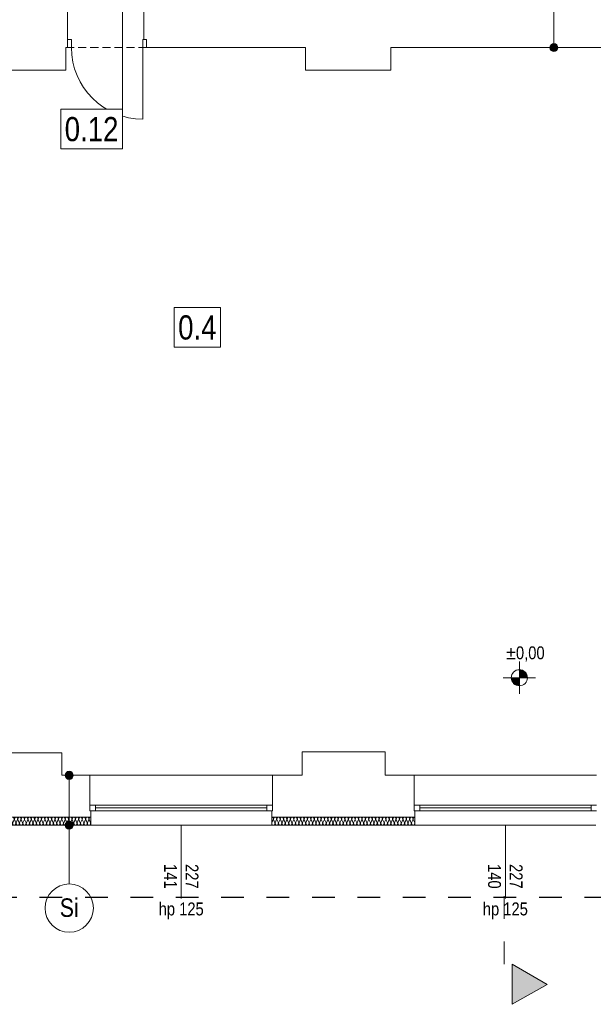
# Model space of a CAD drawing. Extents: x -635870 to -372006, y -44437 to 104716.
# Tile 203 of 221: x -482863 to -475731, y 26140 to 38371. Entities that reach past the tile are written whole.
import ezdxf

# ---------------------------------------------------------------- set-up
doc = ezdxf.new("R2010")
doc.units = 0
doc.header["$MEASUREMENT"] = 0
doc.linetypes.add('Dashed', pattern=[564.444447, 282.222223, -282.222223])
doc.linetypes.add('Krawędzie ukryte', pattern=[150, 100, -50])
for name, color, linetype in [('Arch opisy', 252, 'Continuous'), ('Inwent Izolacje', 252, 'Continuous'), ('INWENT RURY SPUSTOWE', 252, 'Continuous'), ('INWENT RZĘDNE', 252, 'Continuous')]:
    doc.layers.add(name, color=color, linetype=linetype)
for name, color, linetype, lineweight in [('Arch opisy_Nr_Pióra__1', 252, 'Continuous', 25), ('Arch opisy_Nr_Pióra__21', 252, 'Continuous', 9), ('Inwent Izolacje_Nr_Pióra__2', 252, 'Continuous', 13), ('INWENT OPISY_Nr_Pióra__21', 252, 'Continuous', 9), ('INWENT OPISY_Nr_Pióra__41', 252, 'Continuous', 15), ('INWENT RURY SPUSTOWE_Nr_Pióra__21', 252, 'Continuous', 9), ('INWENT RZĘDNE_Nr_Pióra__21', 252, 'Continuous', 9), ('INWENT. DRZWI_Nr_Pióra__5', 252, 'Continuous', 13), ('INWENT. OKNA_Nr_Pióra__21', 252, 'Continuous', 9), ('INWENT. OKNA_Nr_Pióra__5', 252, 'Continuous', 13), ('INWENT.ŚCIANY_Nr_Pióra__1', 252, 'Continuous', 25), ('INWENT.ŚCIANY_Nr_Pióra__20', 252, 'Continuous', 60), ('INWENT.ŚCIANY_Nr_Pióra__21', 252, 'Continuous', 9), ('INWENT.ŚCIANY_Nr_Pióra__3', 252, 'Continuous', 13), ('Istniejące stropy_Nr_Pióra__5', 252, 'Continuous', 13)]:
    doc.layers.add(name, color=color, linetype=linetype, lineweight=lineweight)
doc.styles.add('GENERATED_STYLE_1', font='ARIALN.TTF')
doc.styles.add('GENERATED_STYLE_3', font='ARIALN.TTF')
doc.styles.add('GENERATED_STYLE_5', font='ARIALN.TTF')

# ---------------------------------------------------------------- blocks, each defined once
blk = doc.blocks.new('Izolacja cieplna 14_156', base_point=(-477950, 28465))
at = {"layer": 'Inwent Izolacje_Nr_Pióra__2', "linetype": 'Continuous'}
for p, q in [((-479711, 28435), (-479728, 28394)), ((-479690, 28394), (-479707, 28435)), ((-479668, 28435), (-479686, 28394)), ((-479647, 28394), (-479665, 28435)), ((-479626, 28435), (-479644, 28394)), ((-479605, 28394), (-479622, 28435)), ((-479584, 28435), (-479601, 28394)), ((-479562, 28394), (-479580, 28435)), ((-479541, 28435), (-479559, 28394)), ((-479520, 28394), (-479538, 28435)), ((-479499, 28435), (-479517, 28394)), ((-479478, 28394), (-479495, 28435)), ((-479456, 28435), (-479474, 28394)), ((-479435, 28394), (-479453, 28435)), ((-479414, 28435), (-479432, 28394)), ((-479393, 28394), (-479411, 28435)), ((-479372, 28435), (-479389, 28394)), ((-479351, 28394), (-479368, 28435)), ((-479329, 28435), (-479347, 28394)), ((-479308, 28394), (-479326, 28435)), ((-479287, 28435), (-479305, 28394)), ((-479266, 28394), (-479283, 28435)), ((-479245, 28435), (-479262, 28394)), ((-479223, 28394), (-479241, 28435)), ((-479202, 28435), (-479220, 28394)), ((-479181, 28394), (-479199, 28435)), ((-479160, 28435), (-479177, 28394)), ((-479139, 28394), (-479156, 28435)), ((-479117, 28435), (-479135, 28394)), ((-479096, 28394), (-479114, 28435)), ((-479075, 28435), (-479093, 28394)), ((-479054, 28394), (-479072, 28435)), ((-479033, 28435), (-479050, 28394)), ((-479011, 28394), (-479029, 28435)), ((-478990, 28435), (-479008, 28394)), ((-478969, 28394), (-478987, 28435)), ((-478948, 28435), (-478966, 28394)), ((-478927, 28394), (-478944, 28435)), ((-478906, 28435), (-478923, 28394)), ((-478884, 28394), (-478902, 28435)), ((-478863, 28435), (-478881, 28394)), ((-478842, 28394), (-478860, 28435)), ((-478821, 28435), (-478838, 28394)), ((-478800, 28394), (-478817, 28435)), ((-478778, 28435), (-478796, 28394)), ((-478757, 28394), (-478775, 28435)), ((-478736, 28435), (-478754, 28394)), ((-478715, 28394), (-478732, 28435)), ((-478694, 28435), (-478711, 28394)), ((-478672, 28394), (-478690, 28435)), ((-478651, 28435), (-478669, 28394)), ((-478630, 28394), (-478648, 28435)), ((-478609, 28435), (-478627, 28394)), ((-478588, 28394), (-478605, 28435)), ((-478566, 28435), (-478584, 28394)), ((-478545, 28394), (-478563, 28435)), ((-478524, 28435), (-478542, 28394)), ((-478503, 28394), (-478521, 28435)), ((-478482, 28435), (-478499, 28394)), ((-478461, 28394), (-478478, 28435)), ((-478439, 28435), (-478457, 28394)), ((-478418, 28394), (-478436, 28435)), ((-478397, 28435), (-478415, 28394)), ((-478376, 28394), (-478393, 28435)), ((-478355, 28435), (-478372, 28394)), ((-478333, 28394), (-478351, 28435)), ((-478312, 28435), (-478330, 28394)), ((-478291, 28394), (-478309, 28435)), ((-478270, 28435), (-478287, 28394)), ((-478249, 28394), (-478266, 28435)), ((-478227, 28435), (-478245, 28394)), ((-478206, 28394), (-478224, 28435)), ((-478185, 28435), (-478203, 28394)), ((-478164, 28394), (-478182, 28435)), ((-478143, 28435), (-478160, 28394)), ((-478121, 28394), (-478139, 28435)), ((-478100, 28435), (-478118, 28394)), ((-478079, 28394), (-478097, 28435)), ((-478058, 28435), (-478076, 28394)), ((-478037, 28394), (-478054, 28435)), ((-478016, 28435), (-478033, 28394)), ((-477994, 28394), (-478012, 28435)), ((-477973, 28435), (-477991, 28394)), ((-477952, 28394), (-477970, 28435))]:
    blk.add_line(p, q, dxfattribs=at)
for centre, start_param, end_param in [((-479709, 28386), 4.299595, 8.266775), ((-479730, 28443), 1.158004, 3.141593), ((-479688, 28443), 1.158004, 5.125183), ((-479667, 28386), 4.299595, 8.266775), ((-479645, 28443), 1.158004, 5.125183), ((-479624, 28386), 4.299595, 8.266775), ((-479603, 28443), 1.158004, 5.125183), ((-479582, 28386), 4.299595, 8.266775), ((-479561, 28443), 1.158004, 5.125183), ((-479539, 28386), 4.299595, 8.266775), ((-479518, 28443), 1.158004, 5.125183), ((-479497, 28386), 4.299595, 8.266775), ((-479476, 28443), 1.158004, 5.125183), ((-479455, 28386), 4.299595, 8.266775), ((-479434, 28443), 1.158004, 5.125183), ((-479412, 28386), 4.299595, 8.266775), ((-479391, 28443), 1.158004, 5.125183), ((-479370, 28386), 4.299595, 8.266775), ((-479349, 28443), 1.158004, 5.125183), ((-479328, 28386), 4.299595, 8.266775), ((-479306, 28443), 1.158004, 5.125183), ((-479285, 28386), 4.299595, 8.266775), ((-479264, 28443), 1.158004, 5.125183), ((-479243, 28386), 4.299595, 8.266775), ((-479222, 28443), 1.158004, 5.125183), ((-479200, 28386), 4.299595, 8.266775), ((-479179, 28443), 1.158004, 5.125183), ((-479158, 28386), 4.299595, 8.266775), ((-479137, 28443), 1.158004, 5.125183), ((-479116, 28386), 4.299595, 8.266775), ((-479094, 28443), 1.158004, 5.125183), ((-479073, 28386), 4.299595, 8.266775), ((-479052, 28443), 1.158004, 5.125183), ((-479031, 28386), 4.299595, 8.266775), ((-479010, 28443), 1.158004, 5.125183), ((-478989, 28386), 4.299595, 8.266775), ((-478967, 28443), 1.158004, 5.125183), ((-478946, 28386), 4.299595, 8.266775), ((-478925, 28443), 1.158004, 5.125183), ((-478904, 28386), 4.299595, 8.266775), ((-478883, 28443), 1.158004, 5.125183), ((-478861, 28386), 4.299595, 8.266775), ((-478840, 28443), 1.158004, 5.125183), ((-478819, 28386), 4.299595, 8.266775), ((-478798, 28443), 1.158004, 5.125183), ((-478777, 28386), 4.299595, 8.266775), ((-478755, 28443), 1.158004, 5.125183), ((-478734, 28386), 4.299595, 8.266775), ((-478713, 28443), 1.158004, 5.125183), ((-478692, 28386), 4.299595, 8.266775), ((-478671, 28443), 1.158004, 5.125183), ((-478649, 28386), 4.299595, 8.266775), ((-478628, 28443), 1.158004, 5.125183), ((-478607, 28386), 4.299595, 8.266775), ((-478586, 28443), 1.158004, 5.125183), ((-478565, 28386), 4.299595, 8.266775), ((-478544, 28443), 1.158004, 5.125183), ((-478522, 28386), 4.299595, 8.266775), ((-478501, 28443), 1.158004, 5.125183), ((-478480, 28386), 4.299595, 8.266775), ((-478459, 28443), 1.158004, 5.125183), ((-478438, 28386), 4.299595, 8.266775), ((-478416, 28443), 1.158004, 5.125183), ((-478395, 28386), 4.299595, 8.266775), ((-478374, 28443), 1.158004, 5.125183), ((-478353, 28386), 4.299595, 8.266775), ((-478332, 28443), 1.158004, 5.125183), ((-478310, 28386), 4.299595, 8.266775), ((-478289, 28443), 1.158004, 5.125183), ((-478268, 28386), 4.299595, 8.266775), ((-478247, 28443), 1.158004, 5.125183), ((-478226, 28386), 4.299595, 8.266775), ((-478204, 28443), 1.158004, 5.125183), ((-478183, 28386), 4.299595, 8.266775), ((-478162, 28443), 1.158004, 5.125183), ((-478141, 28386), 4.299595, 8.266775), ((-478120, 28443), 1.158004, 5.125183), ((-478099, 28386), 4.299595, 8.266775), ((-478077, 28443), 1.158004, 5.125183), ((-478056, 28386), 4.299595, 8.266775), ((-478035, 28443), 1.158004, 5.125183), ((-478014, 28386), 4.299595, 8.266775), ((-477993, 28443), 1.158004, 5.125183), ((-477971, 28386), 4.299595, 8.266775), ((-477950, 28443), 3.141593, 5.125182)]:
    blk.add_ellipse(centre, major_axis=(0, -21.3), ratio=0.996364, start_param=start_param, end_param=end_param, dxfattribs=at)
blk = doc.blocks.new('Izolacja cieplna 14_157', base_point=(-481980, 28465))
at = {"layer": 'Inwent Izolacje_Nr_Pióra__2', "linetype": 'Continuous'}
for p, q in [((-483691, 28435), (-483708, 28394)), ((-483670, 28394), (-483687, 28435)), ((-483649, 28435), (-483666, 28394)), ((-483628, 28394), (-483645, 28435)), ((-483606, 28435), (-483624, 28394)), ((-483585, 28394), (-483603, 28435)), ((-483564, 28435), (-483582, 28394)), ((-483543, 28394), (-483561, 28435)), ((-483522, 28435), (-483540, 28394)), ((-483501, 28394), (-483519, 28435)), ((-483480, 28435), (-483497, 28394)), ((-483459, 28394), (-483476, 28435)), ((-483438, 28435), (-483455, 28394)), ((-483417, 28394), (-483434, 28435)), ((-483395, 28435), (-483413, 28394)), ((-483374, 28394), (-483392, 28435)), ((-483353, 28435), (-483371, 28394)), ((-483332, 28394), (-483350, 28435)), ((-483311, 28435), (-483329, 28394)), ((-483290, 28394), (-483308, 28435)), ((-483269, 28435), (-483286, 28394)), ((-483248, 28394), (-483265, 28435)), ((-483227, 28435), (-483244, 28394)), ((-483206, 28394), (-483223, 28435)), ((-483185, 28435), (-483202, 28394)), ((-483163, 28394), (-483181, 28435)), ((-483142, 28435), (-483160, 28394)), ((-483121, 28394), (-483139, 28435)), ((-483100, 28435), (-483118, 28394)), ((-483079, 28394), (-483097, 28435)), ((-483058, 28435), (-483075, 28394)), ((-483037, 28394), (-483054, 28435)), ((-483016, 28435), (-483033, 28394)), ((-482995, 28394), (-483012, 28435)), ((-482974, 28435), (-482991, 28394)), ((-482952, 28394), (-482970, 28435)), ((-482931, 28435), (-482949, 28394)), ((-482910, 28394), (-482928, 28435)), ((-482889, 28435), (-482907, 28394)), ((-482868, 28394), (-482886, 28435)), ((-482847, 28435), (-482865, 28394)), ((-482826, 28394), (-482843, 28435)), ((-482805, 28435), (-482822, 28394)), ((-482784, 28394), (-482801, 28435)), ((-482763, 28435), (-482780, 28394)), ((-482741, 28394), (-482759, 28435)), ((-482720, 28435), (-482738, 28394)), ((-482699, 28394), (-482717, 28435)), ((-482678, 28435), (-482696, 28394)), ((-482657, 28394), (-482675, 28435)), ((-482636, 28435), (-482654, 28394)), ((-482615, 28394), (-482632, 28435)), ((-482594, 28435), (-482611, 28394)), ((-482573, 28394), (-482590, 28435)), ((-482552, 28435), (-482569, 28394)), ((-482530, 28394), (-482548, 28435)), ((-482509, 28435), (-482527, 28394)), ((-482488, 28394), (-482506, 28435)), ((-482467, 28435), (-482485, 28394)), ((-482446, 28394), (-482464, 28435)), ((-482425, 28435), (-482443, 28394)), ((-482404, 28394), (-482421, 28435)), ((-482383, 28435), (-482400, 28394)), ((-482362, 28394), (-482379, 28435)), ((-482341, 28435), (-482358, 28394)), ((-482320, 28394), (-482337, 28435)), ((-482298, 28435), (-482316, 28394)), ((-482277, 28394), (-482295, 28435)), ((-482256, 28435), (-482274, 28394)), ((-482235, 28394), (-482253, 28435)), ((-482214, 28435), (-482232, 28394)), ((-482193, 28394), (-482210, 28435)), ((-482172, 28435), (-482189, 28394)), ((-482151, 28394), (-482168, 28435)), ((-482130, 28435), (-482147, 28394)), ((-482109, 28394), (-482126, 28435)), ((-482087, 28435), (-482105, 28394)), ((-482066, 28394), (-482084, 28435)), ((-482045, 28435), (-482063, 28394)), ((-482024, 28394), (-482042, 28435)), ((-482003, 28435), (-482021, 28394)), ((-481982, 28394), (-482000, 28435))]:
    blk.add_line(p, q, dxfattribs=at)
for centre, start_param, end_param in [((-483689, 28386), 4.299595, 8.266775), ((-483710, 28443), 1.158004, 3.141593), ((-483668, 28443), 1.158004, 5.125183), ((-483647, 28386), 4.299595, 8.266775), ((-483626, 28443), 1.158004, 5.125183), ((-483605, 28386), 4.299595, 8.266775), ((-483584, 28443), 1.158004, 5.125183), ((-483563, 28386), 4.299595, 8.266775), ((-483541, 28443), 1.158004, 5.125183), ((-483520, 28386), 4.299595, 8.266775), ((-483499, 28443), 1.158004, 5.125183), ((-483478, 28386), 4.299595, 8.266775), ((-483457, 28443), 1.158004, 5.125183), ((-483436, 28386), 4.299595, 8.266775), ((-483415, 28443), 1.158004, 5.125183), ((-483394, 28386), 4.299595, 8.266775), ((-483373, 28443), 1.158004, 5.125183), ((-483352, 28386), 4.299595, 8.266775), ((-483330, 28443), 1.158004, 5.125183), ((-483309, 28386), 4.299595, 8.266775), ((-483288, 28443), 1.158004, 5.125183), ((-483267, 28386), 4.299595, 8.266775), ((-483246, 28443), 1.158004, 5.125183), ((-483225, 28386), 4.299595, 8.266775), ((-483204, 28443), 1.158004, 5.125183), ((-483183, 28386), 4.299595, 8.266775), ((-483162, 28443), 1.158004, 5.125183), ((-483141, 28386), 4.299595, 8.266775), ((-483119, 28443), 1.158004, 5.125183), ((-483098, 28386), 4.299595, 8.266775), ((-483077, 28443), 1.158004, 5.125183), ((-483056, 28386), 4.299595, 8.266775), ((-483035, 28443), 1.158004, 5.125183), ((-483014, 28386), 4.299595, 8.266775), ((-482993, 28443), 1.158004, 5.125183), ((-482972, 28386), 4.299595, 8.266775), ((-482951, 28443), 1.158004, 5.125183), ((-482930, 28386), 4.299595, 8.266775), ((-482908, 28443), 1.158004, 5.125183), ((-482887, 28386), 4.299595, 8.266775), ((-482866, 28443), 1.158004, 5.125183), ((-482845, 28386), 4.299595, 8.266775), ((-482824, 28443), 1.158004, 5.125183), ((-482803, 28386), 4.299595, 8.266775), ((-482782, 28443), 1.158004, 5.125183), ((-482761, 28386), 4.299595, 8.266775), ((-482740, 28443), 1.158004, 5.125183), ((-482719, 28386), 4.299595, 8.266775), ((-482698, 28443), 1.158004, 5.125183), ((-482676, 28386), 4.299595, 8.266775), ((-482655, 28443), 1.158004, 5.125183), ((-482634, 28386), 4.299595, 8.266775), ((-482613, 28443), 1.158004, 5.125183), ((-482592, 28386), 4.299595, 8.266775), ((-482571, 28443), 1.158004, 5.125183), ((-482550, 28386), 4.299595, 8.266775), ((-482529, 28443), 1.158004, 5.125183), ((-482508, 28386), 4.299595, 8.266775), ((-482487, 28443), 1.158004, 5.125183), ((-482465, 28386), 4.299595, 8.266775), ((-482444, 28443), 1.158004, 5.125183), ((-482423, 28386), 4.299595, 8.266775), ((-482402, 28443), 1.158004, 5.125183), ((-482381, 28386), 4.299595, 8.266775), ((-482360, 28443), 1.158004, 5.125183), ((-482339, 28386), 4.299595, 8.266775), ((-482318, 28443), 1.158004, 5.125183), ((-482297, 28386), 4.299595, 8.266775), ((-482276, 28443), 1.158004, 5.125183), ((-482254, 28386), 4.299595, 8.266775), ((-482233, 28443), 1.158004, 5.125183), ((-482212, 28386), 4.299595, 8.266775), ((-482191, 28443), 1.158004, 5.125183), ((-482170, 28386), 4.299595, 8.266775), ((-482149, 28443), 1.158004, 5.125183), ((-482128, 28386), 4.299595, 8.266775), ((-482107, 28443), 1.158004, 5.125183), ((-482086, 28386), 4.299595, 8.266775), ((-482065, 28443), 1.158004, 5.125183), ((-482043, 28386), 4.299595, 8.266775), ((-482022, 28443), 1.158004, 5.125183), ((-482001, 28386), 4.299595, 8.266775), ((-481980, 28443), 3.141593, 5.125182)]:
    blk.add_ellipse(centre, major_axis=(0, -21.3), ratio=0.991995, start_param=start_param, end_param=end_param, dxfattribs=at)
blk = doc.blocks.new('Linia_4', base_point=(-481585, 36766))
at = {"layer": 'INWENT RURY SPUSTOWE_Nr_Pióra__21', "linetype": 'Continuous'}
blk.add_hatch(color=256, dxfattribs=at).paths.add_polyline_path([(-481535, 38892), (-481539, 38911), (-481550, 38927), (-481566, 38938), (-481585, 38942), (-481604, 38938), (-481621, 38927), (-481631, 38911), (-481635, 38892), (-481631, 38872), (-481621, 38856), (-481604, 38845), (-481585, 38842), (-481566, 38845), (-481550, 38856), (-481539, 38872)], flags=0)
blk.add_line((-481585, 36766), (-481585, 38842), dxfattribs=at)
blk.add_circle((-481585, 38892), 50, dxfattribs=at)
blk = doc.blocks.new('Koty wysokościowe_5', base_point=(-476651, 30197))
at = {"layer": 'INWENT RZĘDNE_Nr_Pióra__21', "linetype": 'Continuous'}
for points in [[(-476651, 30197), (-476551, 30197), (-476559, 30235), (-476581, 30268), (-476613, 30289), (-476651, 30297)], [(-476651, 30197), (-476751, 30197), (-476744, 30159), (-476722, 30126), (-476690, 30104), (-476651, 30097)]]:
    blk.add_hatch(color=256, dxfattribs=at).paths.add_polyline_path(points, flags=0)
for p, q in [((-476651, 29997), (-476651, 30397)), ((-476851, 30197), (-476451, 30197))]:
    blk.add_line(p, q, dxfattribs=at)
blk.add_circle((-476651, 30197), 100, dxfattribs=at)
at = {"layer": 'INWENT RZĘDNE_Nr_Pióra__21', "insert": (-476816, 30397), "char_height": 160, "attachment_point": 7, "style": 'GENERATED_STYLE_1'}
blk.add_mtext('{±0,00}', dxfattribs=at)
blk = doc.blocks.new('Linia_95', base_point=(-482247, 28985))
at = {"layer": 'Arch opisy_Nr_Pióra__21', "linetype": 'Continuous'}
for points in [[(-482197, 28985), (-482201, 29004), (-482212, 29020), (-482228, 29031), (-482247, 29035), (-482266, 29031), (-482282, 29020), (-482293, 29004), (-482297, 28985), (-482293, 28965), (-482282, 28949), (-482266, 28938), (-482247, 28935), (-482228, 28938), (-482212, 28949), (-482201, 28965)], [(-482197, 28365), (-482201, 28384), (-482212, 28400), (-482228, 28411), (-482247, 28415), (-482266, 28411), (-482282, 28400), (-482293, 28384), (-482297, 28365), (-482293, 28345), (-482282, 28329), (-482266, 28318), (-482247, 28315), (-482228, 28318), (-482212, 28329), (-482201, 28345)]]:
    blk.add_hatch(color=256, dxfattribs=at).paths.add_polyline_path(points, flags=0)
blk.add_line((-482247, 28935), (-482247, 28415), dxfattribs=at)
for centre in [(-482247, 28985), (-482247, 28365)]:
    blk.add_circle(centre, 50, dxfattribs=at)
blk = doc.blocks.new('Linia_96', base_point=(-482247, 28465))
at = {"layer": 'Arch opisy_Nr_Pióra__21', "linetype": 'Continuous'}
blk.add_line((-482247, 28465), (-482247, 27635), dxfattribs=at)
blk.add_circle((-482247, 27335), 300, dxfattribs=at)
blk = doc.blocks.new('Linia_99', base_point=(-476221, 38025))
at = {"layer": 'Arch opisy_Nr_Pióra__21', "linetype": 'Continuous'}
for points in [[(-476171, 38645), (-476175, 38664), (-476186, 38680), (-476202, 38691), (-476221, 38695), (-476240, 38691), (-476257, 38680), (-476267, 38664), (-476271, 38645), (-476267, 38625), (-476257, 38609), (-476240, 38598), (-476221, 38595), (-476202, 38598), (-476186, 38609), (-476175, 38625)], [(-476171, 38025), (-476175, 38044), (-476186, 38060), (-476202, 38071), (-476221, 38075), (-476240, 38071), (-476257, 38060), (-476267, 38044), (-476271, 38025), (-476267, 38005), (-476257, 37989), (-476240, 37978), (-476221, 37975), (-476202, 37978), (-476186, 37989), (-476175, 38005)]]:
    blk.add_hatch(color=256, dxfattribs=at).paths.add_polyline_path(points, flags=0)
blk.add_line((-476221, 38075), (-476221, 38595), dxfattribs=at)
for centre in [(-476221, 38645), (-476221, 38025)]:
    blk.add_circle(centre, 50, dxfattribs=at)

msp = doc.modelspace()

# ---------------------------------------------------------------- hatches: boundary and pattern name
at = {"layer": 'INWENT OPISY_Nr_Pióra__21', "linetype": 'Continuous', "lineweight": 15}
msp.add_hatch(color=252, dxfattribs=at).paths.add_polyline_path([(-476304, 26385), (-476740, 26140), (-476740, 26640)], flags=0)

# ---------------------------------------------------------------- linework, layer by layer
at = {"layer": 'INWENT OPISY_Nr_Pióra__41', "color": 252, "linetype": 'Dashed', "lineweight": 15}
msp.add_line((-476840, 27485), (-476840, 26385), dxfattribs=at)
at = {"layer": 'INWENT OPISY_Nr_Pióra__41', "color": 252, "linetype": 'Continuous', "lineweight": 15}
for p, q in [((-476740, 26140), (-476740, 26640)), ((-476304, 26385), (-476740, 26640)), ((-476740, 26140), (-476304, 26385))]:
    msp.add_line(p, q, dxfattribs=at)
at = {"layer": 'INWENT. DRZWI_Nr_Pióra__5', "color": 252, "linetype": 'Continuous', "lineweight": 15}
for p, q in [((-482220, 38125), (-482270, 38125)), ((-482220, 38025), (-482220, 38125)), ((-481330, 38025), (-481330, 38125)), ((-481330, 38125), (-481285, 38125)), ((-482270, 38025), (-482220, 38025)), ((-481285, 38025), (-481330, 38025)), ((-481330, 38025), (-481330, 37135))]:
    msp.add_line(p, q, dxfattribs=at)
msp.add_arc((-481330, 38025), 890, 180, 270, dxfattribs=at)
at = {"layer": 'INWENT. OKNA_Nr_Pióra__5', "color": 252, "linetype": 'Continuous', "lineweight": 15}
for p, q in [((-481990, 28615), (-481990, 28545)), ((-481990, 28615), (-479720, 28615)), ((-481990, 28545), (-479720, 28545)), ((-481920, 28615), (-481920, 28545)), ((-481920, 28580), (-479790, 28580)), ((-479790, 28615), (-479790, 28545)), ((-479720, 28615), (-479720, 28545)), ((-477960, 28615), (-477960, 28545)), ((-477960, 28615), (-475690, 28615)), ((-477960, 28545), (-475690, 28545)), ((-477890, 28615), (-477890, 28545)), ((-477890, 28580), (-475760, 28580)), ((-475760, 28615), (-475760, 28545)), ((-480855, 28365), (-480855, 27455)), ((-476825, 28365), (-476825, 27455))]:
    msp.add_line(p, q, dxfattribs=at)
at = {"layer": 'INWENT.ŚCIANY_Nr_Pióra__1', "color": 252, "linetype": 'Continuous', "lineweight": 15}
for p, q in [((-482270, 38025), (-482270, 38535)), ((-481320, 38125), (-481320, 38535)), ((-481320, 38125), (-481285, 38125)), ((-481285, 38025), (-481285, 38125)), ((-482290, 37745), (-482290, 38025)), ((-482270, 38025), (-482290, 38025)), ((-481285, 38025), (-479310, 38025)), ((-479310, 37745), (-479310, 38025)), ((-478250, 37745), (-478250, 38025)), ((-478250, 38025), (-475290, 38025)), ((-482290, 37745), (-483340, 37745)), ((-479310, 37745), (-478250, 37745)), ((-483360, 29265), (-482340, 29265)), ((-482340, 29265), (-482340, 28985)), ((-479350, 28985), (-479350, 29275)), ((-479350, 29275), (-478320, 29275)), ((-478320, 29275), (-478320, 28985)), ((-482340, 28985), (-481990, 28985)), ((-481990, 28985), (-481990, 28545)), ((-479720, 28985), (-479720, 28545)), ((-479720, 28985), (-479350, 28985)), ((-478320, 28985), (-477960, 28985)), ((-477960, 28985), (-477960, 28545)), ((-481990, 28545), (-481980, 28545)), ((-481980, 28545), (-481980, 28465)), ((-479720, 28545), (-479730, 28545)), ((-479730, 28545), (-479730, 28465)), ((-477960, 28545), (-477950, 28545)), ((-477950, 28545), (-477950, 28465)), ((-483710, 28465), (-481980, 28465)), ((-479730, 28465), (-477950, 28465))]:
    msp.add_line(p, q, dxfattribs=at)
at = {"layer": 'INWENT.ŚCIANY_Nr_Pióra__20', "color": 252, "linetype": 'Dashed', "lineweight": 30}
msp.add_line((-493904, 27471), (-469729, 27471), dxfattribs=at)
at = {"layer": 'INWENT.ŚCIANY_Nr_Pióra__21', "color": 252, "linetype": 'Continuous', "lineweight": 15}
for p, q in [((-481990, 28985), (-479720, 28985)), ((-477960, 28985), (-475690, 28985)), ((-481980, 28365), (-479730, 28365)), ((-477950, 28365), (-475700, 28365))]:
    msp.add_line(p, q, dxfattribs=at)
at = {"layer": 'INWENT.ŚCIANY_Nr_Pióra__3', "color": 252, "linetype": 'Continuous', "lineweight": 15}
for p, q in [((-481980, 28465), (-481980, 28365)), ((-479730, 28465), (-479730, 28365)), ((-477950, 28465), (-477950, 28365)), ((-483710, 28365), (-481980, 28365)), ((-479730, 28365), (-477950, 28365))]:
    msp.add_line(p, q, dxfattribs=at)
at = {"layer": 'Istniejące stropy_Nr_Pióra__5', "color": 252, "linetype": 'Krawędzie ukryte', "lineweight": 15}
msp.add_line((-481285, 38025), (-482290, 38025), dxfattribs=at)

# ---------------------------------------------------------------- block references
at = {"layer": 'Arch opisy', "color": 252, "linetype": 'Continuous', "lineweight": 15}
for name, p in [('Linia_99', (-476221, 38025)), ('Linia_95', (-482247, 28985)), ('Linia_96', (-482247, 28465))]:
    msp.add_blockref(name, p, dxfattribs=at)
at = {"layer": 'Inwent Izolacje', "color": 252, "linetype": 'Continuous', "lineweight": 15}
for name, p in [('Izolacja cieplna 14_157', (-481980, 28465)), ('Izolacja cieplna 14_156', (-477950, 28465))]:
    msp.add_blockref(name, p, dxfattribs=at)
at = {"layer": 'INWENT RURY SPUSTOWE', "color": 252, "linetype": 'Continuous', "lineweight": 15}
msp.add_blockref('Linia_4', (-481585, 36766), dxfattribs=at)
at = {"layer": 'INWENT RZĘDNE', "color": 252, "lineweight": 15}
msp.add_blockref('Koty wysokościowe_5', (-476651, 30197), dxfattribs=at)

# ---------------------------------------------------------------- texts
at = {"layer": 'Arch opisy_Nr_Pióra__1', "color": 252, "linetype": 'Continuous', "lineweight": 15, "insert": (-482247, 27456), "char_height": 230, "attachment_point": 2, "style": 'GENERATED_STYLE_5'}
msp.add_mtext('{Si}', dxfattribs=at)
at = {"layer": 'INWENT. OKNA_Nr_Pióra__21', "color": 252, "linetype": 'Continuous', "lineweight": 15, "char_height": 160, "width": 709.23, "attachment_point": 2, "rotation": 270, "style": 'GENERATED_STYLE_5'}
for s, insert, line_spacing_factor in [('{227\\P141}', (-480641, 27730), 0.997246), ('{227\\P140}', (-476611, 27730), 1.007581)]:
    msp.add_mtext(s, dxfattribs=dict(at, insert=insert, line_spacing_factor=line_spacing_factor))
at = {"layer": 'INWENT. OKNA_Nr_Pióra__21', "color": 252, "linetype": 'Continuous', "lineweight": 15, "char_height": 160, "attachment_point": 2, "style": 'GENERATED_STYLE_5'}
for insert in [(-480855, 27405), (-476825, 27405)]:
    msp.add_mtext('{hp 125}', dxfattribs=dict(at, insert=insert))

# ---------------------------------------------------------------- wipeouts: each hides what was drawn before it
at = {"color": 252, "linetype": 'Continuous', "lineweight": 15, "ltscale": 1927576.871588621}
msp.add_wipeout([(-480942, 34796), (-480366, 34796), (-480366, 34302), (-480942, 34302)], dxfattribs=at).dxf.layer = 'INWENT OPISY_Nr_Pióra__21'

# ---------------------------------------------------------------- next in the draw order: linework, layer by layer
at = {"layer": 'INWENT OPISY_Nr_Pióra__21', "color": 252, "linetype": 'Continuous', "lineweight": 15, "flags": 128}
msp.add_lwpolyline([(-480942, 34796), (-480366, 34796), (-480366, 34302), (-480942, 34302)], close=True, dxfattribs=at)

# ---------------------------------------------------------------- next in the draw order: texts
at = {"layer": 'INWENT OPISY_Nr_Pióra__21', "color": 252, "linetype": 'Continuous', "lineweight": 15, "insert": (-480654, 34394), "char_height": 300, "attachment_point": 8, "style": 'GENERATED_STYLE_3'}
msp.add_mtext('{0.4 }', dxfattribs=at)

# ---------------------------------------------------------------- next in the draw order: wipeouts: each hides what was drawn before it
at = {"color": 252, "linetype": 'Continuous', "lineweight": 15, "ltscale": 1933553.343609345}
msp.add_wipeout([(-482353, 37260), (-481585, 37260), (-481585, 36766), (-482353, 36766)], dxfattribs=at).dxf.layer = 'INWENT OPISY_Nr_Pióra__21'

# ---------------------------------------------------------------- next in the draw order: linework, layer by layer
at = {"layer": 'INWENT OPISY_Nr_Pióra__21', "color": 252, "linetype": 'Continuous', "lineweight": 15, "flags": 128}
msp.add_lwpolyline([(-482353, 37260), (-481585, 37260), (-481585, 36766), (-482353, 36766)], close=True, dxfattribs=at)

# ---------------------------------------------------------------- next in the draw order: texts
at = {"layer": 'INWENT OPISY_Nr_Pióra__21', "color": 252, "linetype": 'Continuous', "lineweight": 15, "insert": (-481969, 36858), "char_height": 300, "attachment_point": 8, "style": 'GENERATED_STYLE_3'}
msp.add_mtext('{0.12 }', dxfattribs=at)

doc.saveas('drawing.dxf')
